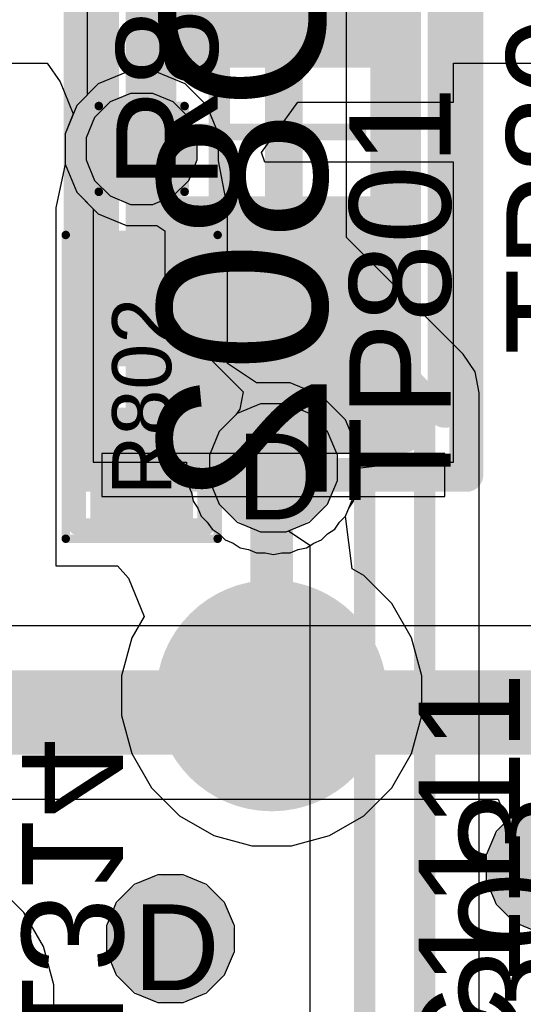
# Model space of a CAD drawing. Header units: inches. Extents: x -6 to 11.2, y -2.2 to 8.3.
# Tile 227 of 256: x 3.64 to 3.758, y 0.472 to 0.702. Entities that reach past the tile are written whole.
import ezdxf

# ---------------------------------------------------------------- set-up
doc = ezdxf.new("R2010")
doc.units = ezdxf.units.IN
doc.header["$MEASUREMENT"] = 0
for name, color, linetype in [('Board Layer Stack Bottom Overlay', 54, 'Continuous'), ('Board Layer Stack Bottom Solder', 6, 'Continuous'), ('Bottom Assembly', 56, 'Continuous'), ('Bottom Comp Body -Top13)-Comp Body -Bot14)', 56, 'Continuous'), ('Bottom Courtyard -Top15)-Courtyard -Bot16)', 56, 'Continuous'), ('Bottom Paste', 16, 'Continuous'), ('Drill Drawing', 1, 'Continuous'), ('Layer  6- Inner', 156, 'Continuous'), ('Layer 1- Top', 1, 'Continuous'), ('Layer 2- GND', 16, 'Continuous'), ('Layer 3- Inner', 16, 'Continuous'), ('Layer 4- Inner', 76, 'Continuous'), ('Layer 5- Inner', 90, 'Continuous'), ('Layer 7- PWR', 76, 'Continuous'), ('Layer 8- Bottom', 5, 'Continuous'), ('Top Comp Body -Top13)-Comp Body -Bot14)', 56, 'Continuous'), ('Top Comp Outline -Top11)-Comp Outline -Bot12)', 56, 'Continuous'), ('Top Courtyard -Top15)-Courtyard -Bot16)', 56, 'Continuous'), ('Top Overlay', 2, 'Continuous'), ('Top Paste', 8, 'Continuous'), ('Top Solder', 216, 'Continuous'), ('Via Holes', 16, 'Continuous')]:
    doc.layers.add(name, color=color, linetype=linetype)
doc.styles.add('Arial', font='txt', dxfattribs={"height": 0.2})

# ---------------------------------------------------------------- blocks, each defined once
blk = doc.blocks.new('TEST_PAD_1_27_____SS_182')
at = {"layer": 'Layer 1- Top'}
h = blk.add_hatch(color=7, dxfattribs=at)
edge = h.paths.add_edge_path()
edge.add_arc((0, 0), 0.025, 0, 360)
at = {"layer": 'Top Solder'}
h = blk.add_hatch(color=216, dxfattribs=at)
edge = h.paths.add_edge_path()
edge.add_arc((0, 0), 0.0269685, 0, 360)
blk = doc.blocks.new('L15002_035_292')
at = {"layer": 'Layer 1- Top'}
for points in [[(-0.0317914, 0.01), (-0.0067914, 0.01), (-0.0067914, -0.01), (-0.0317914, -0.01)], [(0.0067913, 0.01), (0.0317913, 0.01), (0.0317913, -0.01), (0.0067913, -0.01)]]:
    blk.add_hatch(color=7, dxfattribs=at).paths.add_polyline_path(points)
at = {"layer": 'Top Paste'}
for points in [[(-0.0317914, 0.01), (-0.0067914, 0.01), (-0.0067914, -0.01), (-0.0317914, -0.01)], [(0.0067913, 0.01), (0.0317913, 0.01), (0.0317913, -0.01), (0.0067913, -0.01)]]:
    blk.add_hatch(color=8, dxfattribs=at).paths.add_polyline_path(points)
at = {"layer": 'Top Solder'}
for points in [[(-0.0337599, 0.0119685), (-0.0048229, 0.0119685), (-0.0048229, -0.0119685), (-0.0337599, -0.0119685)], [(0.0048228, 0.0119685), (0.0337598, 0.0119685), (0.0337598, -0.0119685), (0.0048228, -0.0119685)]]:
    blk.add_hatch(color=216, dxfattribs=at).paths.add_polyline_path(points)
at = {"layer": 'Top Comp Body -Top13)-Comp Body -Bot14)'}
for points in [[(-0.0216535, 0.011811, 0.003937, 0.003937, 0), (-0.0216535, -0.011811, 0.003937, 0.003937, 0)], [(-0.0216535, 0.011811, 0.003937, 0.003937, 0), (0.0216535, 0.011811, 0.003937, 0.003937, 0)], [(0.0216535, 0.011811, 0.003937, 0.003937, 0), (0.0216535, -0.011811, 0.003937, 0.003937, 0)], [(-0.0216535, -0.011811, 0.003937, 0.003937, 0), (0.0216535, -0.011811, 0.003937, 0.003937, 0)]]:
    blk.add_lwpolyline(points, format="xyseb", dxfattribs=at)
for points in [[(-0.0226377, 0.011811, 0.0019685, 0.0019685, 1), (-0.0206693, 0.011811, 0.0019685, 0.0019685, 1)], [(-0.0226377, 0.011811, 0.0019685, 0.0019685, 1), (-0.0206693, 0.011811, 0.0019685, 0.0019685, 1)], [(0.0206693, 0.011811, 0.0019685, 0.0019685, 1), (0.0226377, 0.011811, 0.0019685, 0.0019685, 1)], [(0.0206693, 0.011811, 0.0019685, 0.0019685, 1), (0.0226377, 0.011811, 0.0019685, 0.0019685, 1)], [(-0.0226377, -0.011811, 0.0019685, 0.0019685, 1), (-0.0206693, -0.011811, 0.0019685, 0.0019685, 1)], [(-0.0226377, -0.011811, 0.0019685, 0.0019685, 1), (-0.0206693, -0.011811, 0.0019685, 0.0019685, 1)], [(0.0206693, -0.011811, 0.0019685, 0.0019685, 1), (0.0226377, -0.011811, 0.0019685, 0.0019685, 1)], [(0.0206693, -0.011811, 0.0019685, 0.0019685, 1), (0.0226377, -0.011811, 0.0019685, 0.0019685, 1)]]:
    blk.add_lwpolyline(points, format="xyseb", close=True, dxfattribs=at)
at = {"layer": 'Top Comp Outline -Top11)-Comp Outline -Bot12)'}
for points in [[(-0.0326772, 0.0149606, 0.003937, 0.003937, 0), (0.0326772, 0.0149606, 0.003937, 0.003937, 0)], [(-0.0326772, 0.0149606, 0.003937, 0.003937, 0), (-0.0326772, -0.0149606, 0.003937, 0.003937, 0)], [(0.0326772, 0.0149606, 0.003937, 0.003937, 0), (0.0326772, -0.0149606, 0.003937, 0.003937, 0)], [(-0.0326772, -0.0149606, 0.003937, 0.003937, 0), (0.0326772, -0.0149606, 0.003937, 0.003937, 0)]]:
    blk.add_lwpolyline(points, format="xyseb", dxfattribs=at)
for points in [[(-0.0336614, 0.0149606, 0.0019685, 0.0019685, 1), (-0.031693, 0.0149606, 0.0019685, 0.0019685, 1)], [(-0.0336614, 0.0149606, 0.0019685, 0.0019685, 1), (-0.031693, 0.0149606, 0.0019685, 0.0019685, 1)], [(0.031693, 0.0149606, 0.0019685, 0.0019685, 1), (0.0336614, 0.0149606, 0.0019685, 0.0019685, 1)], [(0.031693, 0.0149606, 0.0019685, 0.0019685, 1), (0.0336614, 0.0149606, 0.0019685, 0.0019685, 1)], [(-0.0336614, -0.0149606, 0.0019685, 0.0019685, 1), (-0.031693, -0.0149606, 0.0019685, 0.0019685, 1)], [(-0.0336614, -0.0149606, 0.0019685, 0.0019685, 1), (-0.031693, -0.0149606, 0.0019685, 0.0019685, 1)], [(0.031693, -0.0149606, 0.0019685, 0.0019685, 1), (0.0336614, -0.0149606, 0.0019685, 0.0019685, 1)], [(0.031693, -0.0149606, 0.0019685, 0.0019685, 1), (0.0336614, -0.0149606, 0.0019685, 0.0019685, 1)]]:
    blk.add_lwpolyline(points, format="xyseb", close=True, dxfattribs=at)
at = {"layer": 'Top Courtyard -Top15)-Courtyard -Bot16)'}
for points in [[(-0.0354331, 0.0177165, 0.0019685, 0.0019685, 0), (0.0354331, 0.0177165, 0.0019685, 0.0019685, 0)], [(-0.0354331, 0.0177165, 0.0019685, 0.0019685, 0), (-0.0354331, -0.0177165, 0.0019685, 0.0019685, 0)], [(0.0354331, 0.0177165, 0.0019685, 0.0019685, 0), (0.0354331, -0.0177165, 0.0019685, 0.0019685, 0)], [(0, 0.011811, 0.003937, 0.003937, 0), (0, -0.011811, 0.003937, 0.003937, 0)], [(-0.011811, 0, 0.003937, 0.003937, 0), (0.0118111, 0, 0.003937, 0.003937, 0)], [(-0.0354331, -0.0177165, 0.0019685, 0.0019685, 0), (0.0354331, -0.0177165, 0.0019685, 0.0019685, 0)]]:
    blk.add_lwpolyline(points, format="xyseb", dxfattribs=at)
for points in [[(-0.0359252, 0.0177165, 0.0009842, 0.0009842, 1), (-0.034941, 0.0177165, 0.0009842, 0.0009842, 1)], [(-0.0359252, 0.0177165, 0.0009842, 0.0009842, 1), (-0.034941, 0.0177165, 0.0009842, 0.0009842, 1)], [(0.034941, 0.0177165, 0.0009842, 0.0009842, 1), (0.0359252, 0.0177165, 0.0009842, 0.0009842, 1)], [(0.034941, 0.0177165, 0.0009842, 0.0009842, 1), (0.0359252, 0.0177165, 0.0009842, 0.0009842, 1)], [(-0.0009842, 0.011811, 0.0019685, 0.0019685, 1), (0.0009842, 0.011811, 0.0019685, 0.0019685, 1)], [(-0.0127952, 0, 0.0019685, 0.0019685, 1), (-0.0108268, 0, 0.0019685, 0.0019685, 1)], [(0.0108269, 0, 0.0019685, 0.0019685, 1), (0.0127953, 0, 0.0019685, 0.0019685, 1)], [(-0.0009842, -0.011811, 0.0019685, 0.0019685, 1), (0.0009842, -0.011811, 0.0019685, 0.0019685, 1)], [(-0.0359252, -0.0177165, 0.0009842, 0.0009842, 1), (-0.034941, -0.0177165, 0.0009842, 0.0009842, 1)], [(-0.0359252, -0.0177165, 0.0009842, 0.0009842, 1), (-0.034941, -0.0177165, 0.0009842, 0.0009842, 1)], [(0.034941, -0.0177165, 0.0009842, 0.0009842, 1), (0.0359252, -0.0177165, 0.0009842, 0.0009842, 1)], [(0.034941, -0.0177165, 0.0009842, 0.0009842, 1), (0.0359252, -0.0177165, 0.0009842, 0.0009842, 1)]]:
    blk.add_lwpolyline(points, format="xyseb", close=True, dxfattribs=at)
at = {"layer": 'Top Overlay'}
for points in [[(-0.0187008, 0.0161417, 0.003937, 0.003937, 0), (0.0198819, 0.0161417, 0.003937, 0.003937, 0)], [(-0.0187008, -0.0161417, 0.003937, 0.003937, 0), (0.0198819, -0.0161417, 0.003937, 0.003937, 0)]]:
    blk.add_lwpolyline(points, format="xyseb", dxfattribs=at)
for points in [[(-0.019685, 0.0161417, 0.0019685, 0.0019685, 1), (-0.0177166, 0.0161417, 0.0019685, 0.0019685, 1)], [(0.0188977, 0.0161417, 0.0019685, 0.0019685, 1), (0.0208661, 0.0161417, 0.0019685, 0.0019685, 1)], [(-0.019685, -0.0161417, 0.0019685, 0.0019685, 1), (-0.0177166, -0.0161417, 0.0019685, 0.0019685, 1)], [(0.0188977, -0.0161417, 0.0019685, 0.0019685, 1), (0.0208661, -0.0161417, 0.0019685, 0.0019685, 1)]]:
    blk.add_lwpolyline(points, format="xyseb", close=True, dxfattribs=at)
at = {"layer": 'Top Comp Outline -Top11)-Comp Outline -Bot12)', "style": 'Arial'}
blk.add_text('R802', height=0.0137795, dxfattribs=at).set_placement((-0.0252543, -0.0068874))
blk = doc.blocks.new('LED0805_B_349')
at = {"layer": 'Board Layer Stack Bottom Solder'}
for points in [[(-0.0689684, -0.03396830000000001), (-0.0689684, 0.0339687), (-0.01503140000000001, 0.0339687), (-0.01503139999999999, -0.03396829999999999)], [(0.01503140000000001, -0.0339687), (0.01503139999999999, 0.03396829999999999), (0.0689684, 0.03396830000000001), (0.0689684, -0.0339687)]]:
    blk.add_hatch(color=6, dxfattribs=at).paths.add_polyline_path(points)
at = {"layer": 'Bottom Paste'}
for points in [[(-0.0669999, -0.03199980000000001), (-0.0669999, 0.03200019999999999), (-0.01699990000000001, 0.03200020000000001), (-0.01699989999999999, -0.03199979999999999)], [(0.01699990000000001, -0.03200020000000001), (0.01699989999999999, 0.03199979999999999), (0.0669999, 0.03199980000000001), (0.0669999, -0.03200019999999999)]]:
    blk.add_hatch(color=16, dxfattribs=at).paths.add_polyline_path(points)
at = {"layer": 'Layer 8- Bottom'}
for points in [[(-0.0669999, -0.03199980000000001), (-0.0669999, 0.03200019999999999), (-0.01699990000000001, 0.03200020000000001), (-0.01699989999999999, -0.03199979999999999)], [(0.01699990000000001, -0.03200020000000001), (0.01699989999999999, 0.03199979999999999), (0.0669999, 0.03199980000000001), (0.0669999, -0.03200019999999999)]]:
    blk.add_hatch(color=7, dxfattribs=at).paths.add_polyline_path(points)
at = {"layer": 'Board Layer Stack Bottom Overlay'}
for p, q in [((0.085, 0.04), (0.075, 0.04)), ((0.075, 0.04), (0.075, -0.04)), ((0.0849998, -0.0399999), (0.085, 0.04)), ((0.075, -0.04), (0.0849998, -0.0399999))]:
    blk.add_line(p, q, dxfattribs=at)
for points in [[(0.0500001, 0.0399999, 0.008, 0.008, 0), (-0.05, 0.0400001, 0.008, 0.008, 0)], [(0.065, 0.0399999, 0.008, 0.008, 0), (0.0500001, 0.0399999, 0.008, 0.008, 0)], [(0.05, -0.0400001, 0.008, 0.008, 0), (-0.0500001, -0.0399999, 0.008, 0.008, 0)], [(0.065, -0.0400001, 0.008, 0.008, 0), (0.05, -0.0400001, 0.008, 0.008, 0)]]:
    blk.add_lwpolyline(points, format="xyseb", dxfattribs=at)
for points in [[(-0.052, 0.0400001, 0.004, 0.004, 1), (-0.048, 0.0400001, 0.004, 0.004, 1)], [(0.0480001, 0.0399999, 0.004, 0.004, 1), (0.0520001, 0.0399999, 0.004, 0.004, 1)], [(0.0480001, 0.0399999, 0.004, 0.004, 1), (0.0520001, 0.0399999, 0.004, 0.004, 1)], [(0.063, 0.0399999, 0.004, 0.004, 1), (0.067, 0.0399999, 0.004, 0.004, 1)], [(-0.0520001, -0.0399999, 0.004, 0.004, 1), (-0.0480001, -0.0399999, 0.004, 0.004, 1)], [(0.048, -0.0400001, 0.004, 0.004, 1), (0.052, -0.0400001, 0.004, 0.004, 1)], [(0.048, -0.0400001, 0.004, 0.004, 1), (0.052, -0.0400001, 0.004, 0.004, 1)], [(0.063, -0.0400001, 0.004, 0.004, 1), (0.067, -0.0400001, 0.004, 0.004, 1)]]:
    blk.add_lwpolyline(points, format="xyseb", close=True, dxfattribs=at)
at = {"layer": 'Bottom Assembly'}
for points in [[(-0.0708661, -0.0305118, 0.007874, 0.007874, 0), (-0.0708661, 0.0305118, 0.007874, 0.007874, 0)], [(0.0708661, 0.0305118, 0.007874, 0.007874, 0), (-0.0708661, 0.0305118, 0.007874, 0.007874, 0)], [(0.0508661, -0.0305118, 0.007874, 0.007874, 0), (0.0508661, 0.0305118, 0.007874, 0.007874, 0)], [(0.0708661, -0.0305118, 0.007874, 0.007874, 0), (0.0708661, 0.0305118, 0.007874, 0.007874, 0)], [(0.0708661, -0.0305118, 0.007874, 0.007874, 0), (-0.0708661, -0.0305118, 0.007874, 0.007874, 0)]]:
    blk.add_lwpolyline(points, format="xyseb", dxfattribs=at)
for points in [[(-0.0728346, 0.0305118, 0.003937, 0.003937, 1), (-0.0688976, 0.0305118, 0.003937, 0.003937, 1)], [(-0.0728346, 0.0305118, 0.003937, 0.003937, 1), (-0.0688976, 0.0305118, 0.003937, 0.003937, 1)], [(0.0488976, 0.0305118, 0.003937, 0.003937, 1), (0.0528346, 0.0305118, 0.003937, 0.003937, 1)], [(0.0688976, 0.0305118, 0.003937, 0.003937, 1), (0.0728346, 0.0305118, 0.003937, 0.003937, 1)], [(0.0688976, 0.0305118, 0.003937, 0.003937, 1), (0.0728346, 0.0305118, 0.003937, 0.003937, 1)], [(-0.0728346, -0.0305118, 0.003937, 0.003937, 1), (-0.0688976, -0.0305118, 0.003937, 0.003937, 1)], [(-0.0728346, -0.0305118, 0.003937, 0.003937, 1), (-0.0688976, -0.0305118, 0.003937, 0.003937, 1)], [(0.0488976, -0.0305118, 0.003937, 0.003937, 1), (0.0528346, -0.0305118, 0.003937, 0.003937, 1)], [(0.0688976, -0.0305118, 0.003937, 0.003937, 1), (0.0728346, -0.0305118, 0.003937, 0.003937, 1)], [(0.0688976, -0.0305118, 0.003937, 0.003937, 1), (0.0728346, -0.0305118, 0.003937, 0.003937, 1)]]:
    blk.add_lwpolyline(points, format="xyseb", close=True, dxfattribs=at)
at = {"layer": 'Bottom Comp Body -Top13)-Comp Body -Bot14)'}
for points in [[(0.0413386, 0.0265748, 0.007874, 0.007874, 0), (-0.0413386, 0.0265748, 0.007874, 0.007874, 0)], [(-0.0413386, -0.0265748, 0.007874, 0.007874, 0), (-0.0413386, 0.0265748, 0.007874, 0.007874, 0)], [(0.0413386, -0.0265748, 0.007874, 0.007874, 0), (0.0413386, 0.0265748, 0.007874, 0.007874, 0)], [(0.0413386, -0.0265748, 0.007874, 0.007874, 0), (-0.0413386, -0.0265748, 0.007874, 0.007874, 0)]]:
    blk.add_lwpolyline(points, format="xyseb", dxfattribs=at)
for points in [[(-0.0433071, 0.0265748, 0.003937, 0.003937, 1), (-0.0393701, 0.0265748, 0.003937, 0.003937, 1)], [(-0.0433071, 0.0265748, 0.003937, 0.003937, 1), (-0.0393701, 0.0265748, 0.003937, 0.003937, 1)], [(0.0393701, 0.0265748, 0.003937, 0.003937, 1), (0.0433071, 0.0265748, 0.003937, 0.003937, 1)], [(0.0393701, 0.0265748, 0.003937, 0.003937, 1), (0.0433071, 0.0265748, 0.003937, 0.003937, 1)], [(-0.0433071, -0.0265748, 0.003937, 0.003937, 1), (-0.0393701, -0.0265748, 0.003937, 0.003937, 1)], [(-0.0433071, -0.0265748, 0.003937, 0.003937, 1), (-0.0393701, -0.0265748, 0.003937, 0.003937, 1)], [(0.0393701, -0.0265748, 0.003937, 0.003937, 1), (0.0433071, -0.0265748, 0.003937, 0.003937, 1)], [(0.0393701, -0.0265748, 0.003937, 0.003937, 1), (0.0433071, -0.0265748, 0.003937, 0.003937, 1)]]:
    blk.add_lwpolyline(points, format="xyseb", close=True, dxfattribs=at)
at = {"layer": 'Bottom Courtyard -Top15)-Courtyard -Bot16)'}
for points in [[(0.08, 0.045, 0.007874, 0.007874, 0), (-0.08, 0.045, 0.007874, 0.007874, 0)], [(-0.08, -0.045, 0.007874, 0.007874, 0), (-0.08, 0.045, 0.007874, 0.007874, 0)], [(0.08, -0.045, 0.007874, 0.007874, 0), (0.08, 0.045, 0.007874, 0.007874, 0)], [(0, -0.019685, 0.003937, 0.003937, 0), (0, 0.019685, 0.003937, 0.003937, 0)], [(0.019685, 0, 0.003937, 0.003937, 0), (-0.019685, 0, 0.003937, 0.003937, 0)], [(0.08, -0.045, 0.007874, 0.007874, 0), (-0.08, -0.045, 0.007874, 0.007874, 0)]]:
    blk.add_lwpolyline(points, format="xyseb", dxfattribs=at)
for points in [[(-0.0819685, 0.045, 0.003937, 0.003937, 1), (-0.0780315, 0.045, 0.003937, 0.003937, 1)], [(-0.0819685, 0.045, 0.003937, 0.003937, 1), (-0.0780315, 0.045, 0.003937, 0.003937, 1)], [(0.0780315, 0.045, 0.003937, 0.003937, 1), (0.0819685, 0.045, 0.003937, 0.003937, 1)], [(0.0780315, 0.045, 0.003937, 0.003937, 1), (0.0819685, 0.045, 0.003937, 0.003937, 1)], [(-0.0009842, 0.019685, 0.0019685, 0.0019685, 1), (0.0009842, 0.019685, 0.0019685, 0.0019685, 1)], [(-0.0206692, 0, 0.0019685, 0.0019685, 1), (-0.0187008, 0, 0.0019685, 0.0019685, 1)], [(0.0187008, 0, 0.0019685, 0.0019685, 1), (0.0206692, 0, 0.0019685, 0.0019685, 1)], [(-0.0009842, -0.019685, 0.0019685, 0.0019685, 1), (0.0009842, -0.019685, 0.0019685, 0.0019685, 1)], [(-0.0819685, -0.045, 0.003937, 0.003937, 1), (-0.0780315, -0.045, 0.003937, 0.003937, 1)], [(-0.0819685, -0.045, 0.003937, 0.003937, 1), (-0.0780315, -0.045, 0.003937, 0.003937, 1)], [(0.0780315, -0.045, 0.003937, 0.003937, 1), (0.0819685, -0.045, 0.003937, 0.003937, 1)], [(0.0780315, -0.045, 0.003937, 0.003937, 1), (0.0819685, -0.045, 0.003937, 0.003937, 1)]]:
    blk.add_lwpolyline(points, format="xyseb", close=True, dxfattribs=at)
at = {"layer": 'Bottom Assembly', "style": 'Arial', "text_generation_flag": 2}
blk.add_text('D802', height=0.0393701, rotation=-180, dxfattribs=at).set_placement((-0.0447852, 0.0124304))

msp = doc.modelspace()

# ---------------------------------------------------------------- hatches: boundary and pattern name
at = {"layer": 'Layer 1- Top'}
h = msp.add_hatch(color=7, dxfattribs=at)
edge = h.paths.add_edge_path()
edge.add_arc((3.6688976, 0.6720472), 0.007874, 0, 360)
h = msp.add_hatch(color=7, dxfattribs=at)
edge = h.paths.add_edge_path()
edge.add_arc((3.6996063, 0.5976378), 0.0098425, 0, 360)
h = msp.add_hatch(color=7, dxfattribs=at)
edge = h.paths.add_edge_path()
edge.add_arc((3.7641732, 0.5043307), 0.0098425, 0, 360)
h = msp.add_hatch(color=7, dxfattribs=at)
edge = h.paths.add_edge_path()
edge.add_arc((3.6755906, 0.4877953), 0.0098425, 0, 360)
at = {"layer": 'Layer 2- GND'}
h = msp.add_hatch(color=7, dxfattribs=at)
edge = h.paths.add_edge_path()
edge.add_arc((3.6688976, 0.6720472), 0.0129527, 0, 360)
h = msp.add_hatch(color=7, dxfattribs=at)
edge = h.paths.add_edge_path()
edge.add_arc((3.6996063, 0.5976378), 0.0149212, 0, 360)
at = {"layer": 'Layer 3- Inner'}
h = msp.add_hatch(color=7, dxfattribs=at)
edge = h.paths.add_edge_path()
edge.add_arc((3.7641732, 0.5043307), 0.0098425, 0, 360)
h = msp.add_hatch(color=7, dxfattribs=at)
edge = h.paths.add_edge_path()
edge.add_arc((3.6755906, 0.4877953), 0.0098425, 0, 360)
at = {"layer": 'Layer 5- Inner'}
h = msp.add_hatch(color=7, dxfattribs=at)
edge = h.paths.add_edge_path()
edge.add_arc((3.6688976, 0.6720472), 0.007874, 0, 360)
h = msp.add_hatch(color=7, dxfattribs=at)
edge = h.paths.add_edge_path()
edge.add_arc((3.7641732, 0.5043307), 0.0098425, 0, 360)
h = msp.add_hatch(color=7, dxfattribs=at)
edge = h.paths.add_edge_path()
edge.add_arc((3.6755906, 0.4877953), 0.0098425, 0, 360)
at = {"layer": 'Layer 7- PWR'}
h = msp.add_hatch(color=7, dxfattribs=at)
edge = h.paths.add_edge_path()
edge.add_arc((3.6688976, 0.6720472), 0.0129527, 0, 360)
h = msp.add_hatch(color=7, dxfattribs=at)
edge = h.paths.add_edge_path()
edge.add_arc((3.6996063, 0.5976378), 0.0149212, 0, 360)
h = msp.add_hatch(color=7, dxfattribs=at)
edge = h.paths.add_edge_path()
edge.add_arc((3.7641732, 0.5043307), 0.0149212, 0, 360)
h = msp.add_hatch(color=7, dxfattribs=at)
edge = h.paths.add_edge_path()
edge.add_arc((3.6755906, 0.4877953), 0.0149212, 0, 360)
at = {"layer": 'Layer 8- Bottom'}
h = msp.add_hatch(color=7, dxfattribs=at)
edge = h.paths.add_edge_path()
edge.add_arc((3.6688976, 0.6720472), 0.007874, 0, 360)
h = msp.add_hatch(color=7, dxfattribs=at)
edge = h.paths.add_edge_path()
edge.add_arc((3.6996063, 0.5976378), 0.0098425, 0, 360)
h = msp.add_hatch(color=7, dxfattribs=at)
edge = h.paths.add_edge_path()
edge.add_arc((3.7641732, 0.5043307), 0.0098425, 0, 360)
h = msp.add_hatch(color=7, dxfattribs=at)
edge = h.paths.add_edge_path()
edge.add_arc((3.6755906, 0.4877953), 0.0098425, 0, 360)
at = {"layer": 'Via Holes'}
h = msp.add_hatch(color=7, dxfattribs=at)
edge = h.paths.add_edge_path()
edge.add_arc((3.6688976, 0.6720472), 0.0029527, 0, 360)
h = msp.add_hatch(color=7, dxfattribs=at)
edge = h.paths.add_edge_path()
edge.add_arc((3.6996063, 0.5976378), 0.0049212, 0, 360)
h = msp.add_hatch(color=7, dxfattribs=at)
edge = h.paths.add_edge_path()
edge.add_arc((3.6755906, 0.4877953), 0.0049212, 0, 360)

# ---------------------------------------------------------------- linework, layer by layer
at = {"layer": 'Drill Drawing'}
for points in [[(3.6588976, 0.6820472, 0.002, 0.002, 0), (3.6788976, 0.6820472, 0.002, 0.002, 0)], [(3.6588976, 0.6620472, 0.002, 0.002, 0), (3.6588976, 0.6820472, 0.002, 0.002, 0)], [(3.6788976, 0.6620472, 0.002, 0.002, 0), (3.6788976, 0.6820472, 0.002, 0.002, 0)], [(3.6588976, 0.6620472, 0.002, 0.002, 0), (3.6788976, 0.6620472, 0.002, 0.002, 0)]]:
    msp.add_lwpolyline(points, format="xyseb", dxfattribs=at)
for points in [[(3.6583976, 0.6820472, 0.001, 0.001, 1), (3.6593976, 0.6820472, 0.001, 0.001, 1)], [(3.6583976, 0.6820472, 0.001, 0.001, 1), (3.6593976, 0.6820472, 0.001, 0.001, 1)], [(3.6783976, 0.6820472, 0.001, 0.001, 1), (3.6793976, 0.6820472, 0.001, 0.001, 1)], [(3.6783976, 0.6820472, 0.001, 0.001, 1), (3.6793976, 0.6820472, 0.001, 0.001, 1)], [(3.6583976, 0.6620472, 0.001, 0.001, 1), (3.6593976, 0.6620472, 0.001, 0.001, 1)], [(3.6583976, 0.6620472, 0.001, 0.001, 1), (3.6593976, 0.6620472, 0.001, 0.001, 1)], [(3.6783976, 0.6620472, 0.001, 0.001, 1), (3.6793976, 0.6620472, 0.001, 0.001, 1)], [(3.6783976, 0.6620472, 0.001, 0.001, 1), (3.6793976, 0.6620472, 0.001, 0.001, 1)]]:
    msp.add_lwpolyline(points, format="xyseb", close=True, dxfattribs=at)
at = {"layer": 'Layer  6- Inner'}
for p, q in [((3.6663211, 0.6849999), (3.6615605, 0.683028)), ((3.6714741, 0.6849999), (3.6663211, 0.6849999)), ((3.6762347, 0.683028), (3.6714741, 0.6849999)), ((3.6615605, 0.683028), (3.6579168, 0.6793843)), ((3.6798784, 0.6793843), (3.6762347, 0.683028)), ((3.6579168, 0.6793843), (3.6559449, 0.6746237)), ((3.6818503, 0.6746237), (3.6798784, 0.6793843)), ((3.6559449, 0.6746237), (3.6559449, 0.6694707)), ((3.6818503, 0.6694707), (3.6818503, 0.6746237)), ((3.6559449, 0.6694707), (3.6579168, 0.6647101)), ((3.6798784, 0.6647101), (3.6818503, 0.6694707)), ((3.6579168, 0.6647101), (3.6615605, 0.6610664)), ((3.6762347, 0.6610664), (3.6798784, 0.6647101)), ((3.6615605, 0.6610664), (3.6663211, 0.6590945)), ((3.6714741, 0.6590945), (3.6762347, 0.6610664)), ((3.6663211, 0.6590945), (3.6714741, 0.6590945)), ((3.6966383, 0.612559), (3.6911541, 0.6102874)), ((3.7025743, 0.612559), (3.6966383, 0.612559)), ((3.7080585, 0.6102874), (3.7025743, 0.612559)), ((3.6911541, 0.6102874), (3.6869567, 0.60609)), ((3.7122559, 0.60609), (3.7080585, 0.6102874)), ((3.6869567, 0.60609), (3.6846851, 0.6006058)), ((3.7145275, 0.6006058), (3.7122559, 0.60609)), ((3.6846851, 0.6006058), (3.6846851, 0.5946698)), ((3.7145275, 0.5946698), (3.7145275, 0.6006058)), ((3.6846851, 0.5946698), (3.6869567, 0.5891856)), ((3.7122559, 0.5891856), (3.7145275, 0.5946698)), ((3.6869567, 0.5891856), (3.6911541, 0.5849882)), ((3.7080585, 0.5849882), (3.7122559, 0.5891856)), ((3.6911541, 0.5849882), (3.6966383, 0.5827166)), ((3.7025743, 0.5827166), (3.7080585, 0.5849882)), ((3.6966383, 0.5827166), (3.7025743, 0.5827166)), ((3.7612052, 0.5192519), (3.755721, 0.5169803)), ((3.755721, 0.5169803), (3.7515236, 0.5127829)), ((3.7515236, 0.5127829), (3.749252, 0.5072987)), ((3.749252, 0.5072987), (3.749252, 0.5013627)), ((3.6726226, 0.5027165), (3.6671384, 0.5004449)), ((3.6785586, 0.5027165), (3.6726226, 0.5027165)), ((3.6840428, 0.5004449), (3.6785586, 0.5027165)), ((3.749252, 0.5013627), (3.7515236, 0.4958785)), ((3.6671384, 0.5004449), (3.662941, 0.4962475)), ((3.6882402, 0.4962475), (3.6840428, 0.5004449)), ((3.662941, 0.4962475), (3.6606694, 0.4907633)), ((3.6905118, 0.4907633), (3.6882402, 0.4962475)), ((3.7515236, 0.4958785), (3.755721, 0.4916811)), ((3.755721, 0.4916811), (3.7612052, 0.4894095)), ((3.6606694, 0.4907633), (3.6606694, 0.4848273)), ((3.6905118, 0.4848273), (3.6905118, 0.4907633)), ((3.6606694, 0.4848273), (3.662941, 0.4793431)), ((3.6882402, 0.4793431), (3.6905118, 0.4848273)), ((3.662941, 0.4793431), (3.6671384, 0.4751457)), ((3.6840428, 0.4751457), (3.6882402, 0.4793431)), ((3.6671384, 0.4751457), (3.6726226, 0.4728741)), ((3.6785586, 0.4728741), (3.6840428, 0.4751457)), ((3.6726226, 0.4728741), (3.6785586, 0.4728741))]:
    msp.add_line(p, q, dxfattribs=at)
at = {"layer": 'Layer 1- Top'}
for p, q in [((3.6653422, 0.6899212), (3.6587728, 0.6872001)), ((3.672453, 0.6899212), (3.6653422, 0.6899212)), ((3.6790224, 0.6872001), (3.672453, 0.6899212)), ((3.6587728, 0.6872001), (3.6537447, 0.682172)), ((3.6840505, 0.682172), (3.6790224, 0.6872001)), ((3.6537447, 0.682172), (3.6510236, 0.6756026)), ((3.6867716, 0.6756026), (3.6840505, 0.682172)), ((3.6510236, 0.6756026), (3.6510236, 0.6684919)), ((3.6867716, 0.6692571), (3.6867716, 0.6756026)), ((3.6510236, 0.6684919), (3.6488975, 0.6583267)), ((3.6888977, 0.6583266), (3.6867716, 0.6692571)), ((3.6488975, 0.6583267), (3.6488976, 0.6583266)), ((3.6488976, 0.6583266), (3.6488976, 0.6133267)), ((3.6888976, 0.6219984), (3.6888976, 0.6583266)), ((3.6888976, 0.6583266), (3.6888977, 0.6583266)), ((3.6956595, 0.6174803), (3.6888976, 0.6219984)), ((3.7035532, 0.6174803), (3.6956595, 0.6174803)), ((3.7108462, 0.6144594), (3.7035532, 0.6174803)), ((3.6488976, 0.6133267), (3.6488976, 0.574744)), ((3.7164279, 0.6088777), (3.7108462, 0.6144594)), ((3.7194488, 0.6015847), (3.7164279, 0.6088777)), ((3.7194488, 0.5936909), (3.7194488, 0.6015847)), ((3.7164279, 0.586398), (3.7194488, 0.5936909)), ((3.7179428, 0.5740888), (3.7164279, 0.586398)), ((3.6488976, 0.574744), (3.6632676, 0.574744)), ((3.6632676, 0.574744), (3.6658483, 0.5718943)), ((3.7207031, 0.5724952), (3.7179428, 0.5740888)), ((3.7272196, 0.5659787), (3.7207031, 0.5724952)), ((3.6658483, 0.5718943), (3.6694471, 0.562933)), ((3.7318274, 0.5579977), (3.7272196, 0.5659787)), ((3.6694471, 0.562933), (3.6665978, 0.5579977)), ((3.6665978, 0.5579977), (3.6642126, 0.549096)), ((3.7342126, 0.549096), (3.7318274, 0.5579977)), ((3.6642126, 0.549096), (3.6642126, 0.5398804)), ((3.7342126, 0.5398804), (3.7342126, 0.549096)), ((3.6642126, 0.5398804), (3.6665978, 0.5309787)), ((3.7318274, 0.5309787), (3.7342126, 0.5398804)), ((3.6665978, 0.5309787), (3.6712056, 0.5229977)), ((3.7272196, 0.5229977), (3.7318274, 0.5309787)), ((3.6712056, 0.5229977), (3.6777221, 0.5164812)), ((3.7207031, 0.5164812), (3.7272196, 0.5229977)), ((3.6777221, 0.5164812), (3.6857031, 0.5118734)), ((3.7127221, 0.5118734), (3.7207031, 0.5164812)), ((3.6857031, 0.5118734), (3.6946048, 0.5094882)), ((3.7038204, 0.5094882), (3.7127221, 0.5118734)), ((3.6946048, 0.5094882), (3.7038204, 0.5094882)), ((3.6413928, 0.4939314), (3.6348763, 0.5004479)), ((3.6460006, 0.4859504), (3.6413928, 0.4939314)), ((3.6483858, 0.4770487), (3.6460006, 0.4859504)), ((3.6483858, 0.4678331), (3.6483858, 0.4770487))]:
    msp.add_line(p, q, dxfattribs=at)
for points in [[(3.6688976, 0.6677165, 0.005, 0.005, 0), (3.6712598, 0.6700787, 0.005, 0.005, 0)], [(3.6688976, 0.6358267, 0.005, 0.005, 0), (3.6688976, 0.6677165, 0.005, 0.005, 0)], [(3.6688976, 0.597244, 0.01, 0.01, 0), (3.6788976, 0.597244, 0.01, 0.01, 0)], [(3.6788976, 0.597244, 0.01, 0.01, 0), (3.6792914, 0.5976378, 0.01, 0.01, 0)], [(3.6792914, 0.5976378, 0.01, 0.01, 0), (3.6996063, 0.5976378, 0.01, 0.01, 0)], [(3.6992126, 0.5444882, 0.01, 0.01, 0), (3.6992126, 0.5972441, 0.01, 0.01, 0)]]:
    msp.add_lwpolyline(points, format="xyseb", dxfattribs=at)
for points in [[(3.6700098, 0.6700787, 0.0025, 0.0025, 1), (3.6725098, 0.6700787, 0.0025, 0.0025, 1)], [(3.6676476, 0.6677165, 0.0025, 0.0025, 1), (3.6701476, 0.6677165, 0.0025, 0.0025, 1)], [(3.6676476, 0.6677165, 0.0025, 0.0025, 1), (3.6701476, 0.6677165, 0.0025, 0.0025, 1)], [(3.6676476, 0.6358267, 0.0025, 0.0025, 1), (3.6701476, 0.6358267, 0.0025, 0.0025, 1)], [(3.6663976, 0.597244, 0.005, 0.005, 1), (3.6713976, 0.597244, 0.005, 0.005, 1)], [(3.6763976, 0.597244, 0.005, 0.005, 1), (3.6813976, 0.597244, 0.005, 0.005, 1)], [(3.6763976, 0.597244, 0.005, 0.005, 1), (3.6813976, 0.597244, 0.005, 0.005, 1)], [(3.6767914, 0.5976378, 0.005, 0.005, 1), (3.6817914, 0.5976378, 0.005, 0.005, 1)], [(3.6767914, 0.5976378, 0.005, 0.005, 1), (3.6817914, 0.5976378, 0.005, 0.005, 1)], [(3.6967126, 0.5972441, 0.005, 0.005, 1), (3.7017126, 0.5972441, 0.005, 0.005, 1)], [(3.6971063, 0.5976378, 0.005, 0.005, 1), (3.7021063, 0.5976378, 0.005, 0.005, 1)], [(3.6967126, 0.5444882, 0.005, 0.005, 1), (3.7017126, 0.5444882, 0.005, 0.005, 1)]]:
    msp.add_lwpolyline(points, format="xyseb", close=True, dxfattribs=at)
at = {"layer": 'Layer 3- Inner'}
for p, q in [((3.6663211, 0.6849999), (3.6615605, 0.683028)), ((3.6714741, 0.6849999), (3.6663211, 0.6849999)), ((3.6762347, 0.683028), (3.6714741, 0.6849999)), ((3.6615605, 0.683028), (3.6579168, 0.6793843)), ((3.6798784, 0.6793843), (3.6762347, 0.683028)), ((3.6579168, 0.6793843), (3.6559449, 0.6746237)), ((3.6818503, 0.6746237), (3.6798784, 0.6793843)), ((3.6559449, 0.6746237), (3.6559449, 0.6694707)), ((3.6818503, 0.6694707), (3.6818503, 0.6746237)), ((3.6559449, 0.6694707), (3.6579168, 0.6647101)), ((3.6798784, 0.6647101), (3.6818503, 0.6694707)), ((3.6579168, 0.6647101), (3.6615605, 0.6610664)), ((3.6762347, 0.6610664), (3.6798784, 0.6647101)), ((3.6615605, 0.6610664), (3.6663211, 0.6590945)), ((3.6714741, 0.6590945), (3.6762347, 0.6610664)), ((3.6663211, 0.6590945), (3.6714741, 0.6590945)), ((3.6966383, 0.612559), (3.6911541, 0.6102874)), ((3.7025743, 0.612559), (3.6966383, 0.612559)), ((3.7080585, 0.6102874), (3.7025743, 0.612559)), ((3.6911541, 0.6102874), (3.6869567, 0.60609)), ((3.7122559, 0.60609), (3.7080585, 0.6102874)), ((3.6869567, 0.60609), (3.6846851, 0.6006058)), ((3.7145275, 0.6006058), (3.7122559, 0.60609)), ((3.6846851, 0.6006058), (3.6846851, 0.5946698)), ((3.7145275, 0.5946698), (3.7145275, 0.6006058)), ((3.6846851, 0.5946698), (3.6869567, 0.5891856)), ((3.7122559, 0.5891856), (3.7145275, 0.5946698)), ((3.6869567, 0.5891856), (3.6911541, 0.5849882)), ((3.7080585, 0.5849882), (3.7122559, 0.5891856)), ((3.6911541, 0.5849882), (3.6966383, 0.5827166)), ((3.7025743, 0.5827166), (3.7080585, 0.5849882)), ((3.6966383, 0.5827166), (3.7025743, 0.5827166))]:
    msp.add_line(p, q, dxfattribs=at)
at = {"layer": 'Layer 4- Inner'}
for p, q in [((3.6663211, 0.6849999), (3.6615605, 0.683028)), ((3.6714741, 0.6849999), (3.6663211, 0.6849999)), ((3.6762347, 0.683028), (3.6714741, 0.6849999)), ((3.6615605, 0.683028), (3.6579168, 0.6793843)), ((3.6798784, 0.6793843), (3.6762347, 0.683028)), ((3.6579168, 0.6793843), (3.6559449, 0.6746237)), ((3.6818503, 0.6746237), (3.6798784, 0.6793843)), ((3.6559449, 0.6746237), (3.6559449, 0.6694707)), ((3.6818503, 0.6694707), (3.6818503, 0.6746237)), ((3.6559449, 0.6694707), (3.6579168, 0.6647101)), ((3.6798784, 0.6647101), (3.6818503, 0.6694707)), ((3.6579168, 0.6647101), (3.6615605, 0.6610664)), ((3.6762347, 0.6610664), (3.6798784, 0.6647101)), ((3.6615605, 0.6610664), (3.6663211, 0.6590945)), ((3.6714741, 0.6590945), (3.6762347, 0.6610664)), ((3.6663211, 0.6590945), (3.6714741, 0.6590945)), ((3.6966383, 0.612559), (3.6911541, 0.6102874)), ((3.7025743, 0.612559), (3.6966383, 0.612559)), ((3.7080585, 0.6102874), (3.7025743, 0.612559)), ((3.6911541, 0.6102874), (3.6869567, 0.60609)), ((3.7122559, 0.60609), (3.7080585, 0.6102874)), ((3.6869567, 0.60609), (3.6846851, 0.6006058)), ((3.7145275, 0.6006058), (3.7122559, 0.60609)), ((3.6846851, 0.6006058), (3.6846851, 0.5946698)), ((3.7145275, 0.5946698), (3.7145275, 0.6006058)), ((3.6846851, 0.5946698), (3.6869567, 0.5891856)), ((3.7122559, 0.5891856), (3.7145275, 0.5946698)), ((3.6869567, 0.5891856), (3.6911541, 0.5849882)), ((3.7080585, 0.5849882), (3.7122559, 0.5891856)), ((3.6911541, 0.5849882), (3.6966383, 0.5827166)), ((3.7025743, 0.5827166), (3.7080585, 0.5849882)), ((3.6966383, 0.5827166), (3.7025743, 0.5827166)), ((3.8901785, 0.5607824), (3.6186889, 0.5607824)), ((3.6137795, 0.52032), (3.7519896, 0.52032)), ((3.7519896, 0.52032), (3.7540607, 0.51532)), ((3.7540607, 0.51532), (3.7515236, 0.5127829)), ((3.7515236, 0.5127829), (3.749252, 0.5072987)), ((3.749252, 0.5072987), (3.749252, 0.5013627)), ((3.6726226, 0.5027165), (3.6671384, 0.5004449)), ((3.6785586, 0.5027165), (3.6726226, 0.5027165)), ((3.6840428, 0.5004449), (3.6785586, 0.5027165)), ((3.749252, 0.5013627), (3.7515236, 0.4958785)), ((3.6671384, 0.5004449), (3.662941, 0.4962475)), ((3.6882402, 0.4962475), (3.6840428, 0.5004449)), ((3.662941, 0.4962475), (3.6606694, 0.4907633)), ((3.6905118, 0.4907633), (3.6882402, 0.4962475)), ((3.7515236, 0.4958785), (3.755721, 0.4916811)), ((3.755721, 0.4916811), (3.7612052, 0.4894095)), ((3.6606694, 0.4907633), (3.6606694, 0.4848273)), ((3.6905118, 0.4848273), (3.6905118, 0.4907633)), ((3.6606694, 0.4848273), (3.662941, 0.4793431)), ((3.6882402, 0.4793431), (3.6905118, 0.4848273)), ((3.662941, 0.4793431), (3.6671384, 0.4751457)), ((3.6840428, 0.4751457), (3.6882402, 0.4793431)), ((3.6671384, 0.4751457), (3.6726226, 0.4728741)), ((3.6785586, 0.4728741), (3.6840428, 0.4751457)), ((3.6726226, 0.4728741), (3.6785586, 0.4728741))]:
    msp.add_line(p, q, dxfattribs=at)
msp.add_lwpolyline([(3.6137795, 0.5405512, 0.019685, 0.019685, 0), (4.3846457, 0.5405512, 0.019685, 0.019685, 0)], format="xyseb", dxfattribs=at)
at = {"layer": 'Layer 5- Inner'}
for p, q in [((3.7166819, 0.6513422), (3.7166819, 1.1710989)), ((3.6561527, 0.8202503), (3.6561527, 0.68458)), ((3.6561527, 0.68458), (3.6537447, 0.682172)), ((3.6537447, 0.682172), (3.6510236, 0.6756026)), ((3.6510236, 0.6756026), (3.6510236, 0.6684918)), ((3.6510236, 0.6684918), (3.6537447, 0.6619224)), ((3.6537447, 0.6619224), (3.6587728, 0.6568943)), ((3.6587728, 0.6568943), (3.6653422, 0.6541732)), ((3.6653422, 0.6541732), (3.6724529, 0.6541732)), ((3.6724529, 0.6541732), (3.674263, 0.6529637)), ((3.674263, 0.6529637), (3.674263, 0.6389765)), ((3.7438742, 0.6241499), (3.7166819, 0.6513422)), ((3.674263, 0.6389765), (3.6752331, 0.6340992)), ((3.6752331, 0.6340992), (3.6779959, 0.6299645)), ((3.6779959, 0.6299645), (3.6925817, 0.6153787)), ((3.746637, 0.6200152), (3.7438742, 0.6241499)), ((3.7476071, 0.6151379), (3.746637, 0.6200152)), ((3.6925817, 0.6153787), (3.6917756, 0.611326)), ((3.7476071, 0.4537598), (3.7476071, 0.6151379)), ((3.6917756, 0.611326), (3.690878, 0.6100113)), ((3.690878, 0.6100113), (3.6869567, 0.60609)), ((3.6869567, 0.60609), (3.6846851, 0.6006058)), ((3.6846851, 0.6006058), (3.6846851, 0.5946698)), ((3.6846851, 0.5946698), (3.6869567, 0.5891856)), ((3.6869567, 0.5891856), (3.6911541, 0.5849882)), ((3.6911541, 0.5849882), (3.6966383, 0.5827166)), ((3.6966383, 0.5827166), (3.7025743, 0.5827166)), ((3.7025743, 0.5827166), (3.7031211, 0.5829431)), ((3.7031211, 0.5829431), (3.7081212, 0.5796022)), ((3.7081212, 0.5796022), (3.7081212, 0.4678775))]:
    msp.add_line(p, q, dxfattribs=at)
for points in [[(3.6688976, 0.6720472, 0.005, 0.005, 0), (3.6688976, 1.2437008, 0.005, 0.005, 0)], [(3.6870079, 0.6389765, 0.005, 0.005, 0), (3.6870079, 1.1885827, 0.005, 0.005, 0)], [(3.703937, 0.6460631, 0.005, 0.005, 0), (3.703937, 1.176378, 0.005, 0.005, 0)], [(3.703937, 0.6460631, 0.005, 0.005, 0), (3.7348622, 0.6151379, 0.005, 0.005, 0)], [(3.6870079, 0.6389765, 0.005, 0.005, 0), (3.7208661, 0.6051183, 0.005, 0.005, 0)], [(3.7348622, 0.4537598, 0.005, 0.005, 0), (3.7348622, 0.6151379, 0.005, 0.005, 0)], [(3.7208661, 0.4625984, 0.005, 0.005, 0), (3.7208661, 0.6051183, 0.005, 0.005, 0)]]:
    msp.add_lwpolyline(points, format="xyseb", dxfattribs=at)
for points in [[(3.6676476, 0.6720472, 0.0025, 0.0025, 1), (3.6701476, 0.6720472, 0.0025, 0.0025, 1)], [(3.702687, 0.6460631, 0.0025, 0.0025, 1), (3.705187, 0.6460631, 0.0025, 0.0025, 1)], [(3.702687, 0.6460631, 0.0025, 0.0025, 1), (3.705187, 0.6460631, 0.0025, 0.0025, 1)], [(3.6857579, 0.6389765, 0.0025, 0.0025, 1), (3.6882579, 0.6389765, 0.0025, 0.0025, 1)], [(3.6857579, 0.6389765, 0.0025, 0.0025, 1), (3.6882579, 0.6389765, 0.0025, 0.0025, 1)], [(3.7336122, 0.6151379, 0.0025, 0.0025, 1), (3.7361122, 0.6151379, 0.0025, 0.0025, 1)], [(3.7336122, 0.6151379, 0.0025, 0.0025, 1), (3.7361122, 0.6151379, 0.0025, 0.0025, 1)], [(3.7196161, 0.6051183, 0.0025, 0.0025, 1), (3.7221161, 0.6051183, 0.0025, 0.0025, 1)], [(3.7196161, 0.6051183, 0.0025, 0.0025, 1), (3.7221161, 0.6051183, 0.0025, 0.0025, 1)]]:
    msp.add_lwpolyline(points, format="xyseb", close=True, dxfattribs=at)
at = {"layer": 'Layer 8- Bottom'}
for p, q in [((3.5664096, 0.692014), (3.6468834, 0.692014)), ((3.6468834, 0.692014), (3.6499094, 0.6876734)), ((3.7416065, 0.6829842), (3.7416065, 0.692014)), ((3.7416065, 0.692014), (3.8324096, 0.692014)), ((3.6499094, 0.6876734), (3.6529291, 0.680203)), ((3.696852, 0.6711731), (3.7053395, 0.6829842)), ((3.7053395, 0.6829842), (3.7416065, 0.6829842)), ((3.6529291, 0.680203), (3.6510236, 0.6756026)), ((3.6510236, 0.6756026), (3.6510236, 0.6684918)), ((3.6975885, 0.6689844), (3.696852, 0.6711731)), ((3.6510236, 0.6684918), (3.6537447, 0.6619224)), ((3.7416061, 0.6689844), (3.6975885, 0.6689844)), ((3.7416061, 0.5989844), (3.7416061, 0.6689844)), ((3.6537447, 0.6619224), (3.6576061, 0.658061)), ((3.6576061, 0.658061), (3.6576061, 0.5989844)), ((3.6576061, 0.5989844), (3.6793749, 0.5989844)), ((3.6793749, 0.5989844), (3.6793749, 0.597638)), ((3.6793749, 0.597638), (3.6797638, 0.5956828)), ((3.7194488, 0.5956836), (3.7198375, 0.5976377)), ((3.7198375, 0.5976377), (3.7312311, 0.5989844)), ((3.7312311, 0.5989844), (3.7416061, 0.5989844)), ((3.6797638, 0.5956828), (3.6797638, 0.5936909)), ((3.7194488, 0.5936909), (3.7194488, 0.5956836)), ((3.6797638, 0.5936909), (3.6805261, 0.5918507)), ((3.7186862, 0.5918499), (3.7194488, 0.5936909)), ((3.6805261, 0.5918507), (3.6809149, 0.5898958)), ((3.7182975, 0.5898956), (3.7186862, 0.5918499)), ((3.6809149, 0.5898958), (3.6820223, 0.5882385)), ((3.6820223, 0.5882385), (3.6827847, 0.5863979)), ((3.7164279, 0.5863979), (3.7171904, 0.5882388)), ((3.7171904, 0.5882388), (3.7182975, 0.5898956)), ((3.6827847, 0.5863979), (3.6841935, 0.5849891)), ((3.7150189, 0.5849889), (3.7164279, 0.5863979)), ((3.6841935, 0.5849891), (3.6853005, 0.5833324)), ((3.7139119, 0.5833322), (3.7150189, 0.5849889)), ((3.6853005, 0.5833324), (3.6853007, 0.5833322)), ((3.6853007, 0.5833322), (3.6869574, 0.5822252)), ((3.6869574, 0.5822252), (3.6883664, 0.5808162)), ((3.7108462, 0.5808162), (3.7122552, 0.5822252)), ((3.7122552, 0.5822252), (3.7139119, 0.5833322)), ((3.6883664, 0.5808162), (3.6902073, 0.5800537)), ((3.6902073, 0.5800537), (3.6918641, 0.5789466)), ((3.6918641, 0.5789466), (3.6938184, 0.5785579)), ((3.7053942, 0.5785579), (3.7073485, 0.5789466)), ((3.7073485, 0.5789466), (3.7090053, 0.5800537)), ((3.7090053, 0.5800537), (3.7108462, 0.5808162)), ((3.6938184, 0.5785579), (3.6956594, 0.5777953)), ((3.6956594, 0.5777953), (3.6976521, 0.5777953)), ((3.6976521, 0.5777953), (3.6996063, 0.5774066)), ((3.6996063, 0.5774066), (3.7015605, 0.5777953)), ((3.7015605, 0.5777953), (3.7035532, 0.5777953)), ((3.7035532, 0.5777953), (3.7053942, 0.5785579))]:
    msp.add_line(p, q, dxfattribs=at)
for points in [[(3.6996061, 0.597638, 0.019685, 0.019685, 0), (3.6996061, 0.6339844, 0.019685, 0.019685, 0)], [(3.6996061, 0.597638, 0.019685, 0.019685, 0), (3.6996063, 0.5976378, 0.019685, 0.019685, 0)]]:
    msp.add_lwpolyline(points, format="xyseb", dxfattribs=at)
for points in [[(3.6946849, 0.6339844, 0.0098425, 0.0098425, 1), (3.7045273, 0.6339844, 0.0098425, 0.0098425, 1)], [(3.6946849, 0.597638, 0.0098425, 0.0098425, 1), (3.7045273, 0.597638, 0.0098425, 0.0098425, 1)], [(3.6946849, 0.597638, 0.0098425, 0.0098425, 1), (3.7045273, 0.597638, 0.0098425, 0.0098425, 1)], [(3.6946851, 0.5976378, 0.0098425, 0.0098425, 1), (3.7045275, 0.5976378, 0.0098425, 0.0098425, 1)]]:
    msp.add_lwpolyline(points, format="xyseb", close=True, dxfattribs=at)

# ---------------------------------------------------------------- block references
for name, p, rotation in [('LED0805_B_349', (3.6996063, 0.6759843), 270), ('L15002_035_292', (3.6688976, 0.6165354), 90), ('TEST_PAD_1_27_____SS_182', (3.6992126, 0.5444882), 90)]:
    msp.add_blockref(name, p, dxfattribs=dict(rotation=rotation))

# ---------------------------------------------------------------- texts
at = {"layer": 'Board Layer Stack Bottom Overlay', "style": 'Arial', "text_generation_flag": 2}
for s, p in [('D1314', (3.6409487, 0.4374183)), ('C1303', (3.7429173, 0.4244267))]:
    msp.add_text(s, height=0.023622, rotation=270, dxfattribs=at).set_placement(p)
at = {"layer": 'Drill Drawing', "style": 'Arial'}
for p in [(3.6909418, 0.5856411), (3.6669261, 0.4757986)]:
    msp.add_text('D', height=0.02, dxfattribs=at).set_placement(p)
at = {"layer": 'Top Overlay', "style": 'Arial'}
for s, p in [('R802', (3.6866104, 0.6626124)), ('TP802', (3.7775552, 0.6240337)), ('TP801', (3.740941, 0.5893866)), ('C1111', (3.7570828, 0.4527707))]:
    msp.add_text(s, height=0.023622, rotation=90, dxfattribs=at).set_placement(p)

doc.saveas('drawing.dxf')
